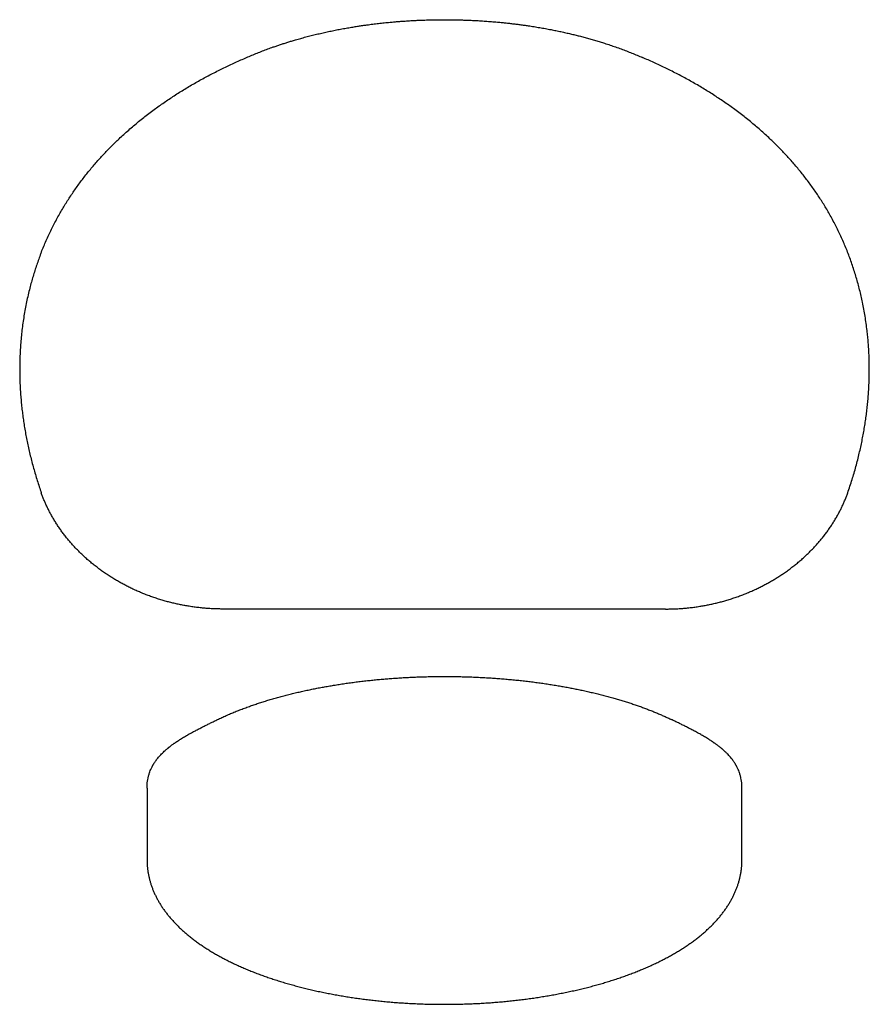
# Model space of a CAD drawing. Header units: millimetres. Extents: x 8 to 724, y 12 to 519.
# Tile 18 of 19: x 343 to 411, y 441 to 519. Entities that reach past the tile are written whole.
import ezdxf

# ---------------------------------------------------------------- set-up
doc = ezdxf.new("R2010")
doc.units = ezdxf.units.MM

msp = doc.modelspace()

# ---------------------------------------------------------------- linework, layer by layer
at = {"color": 7, "linetype": 'Continuous', "lineweight": 30}
for p, q in [((394.5044738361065, 471.9900892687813), (359.4955864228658, 471.9900892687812)), ((353.4446349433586, 457.8079172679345), (353.4446349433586, 452.1394861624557)), ((400.5554266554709, 452.1394861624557), (400.5554266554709, 457.8076503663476))]:
    msp.add_line(p, q, dxfattribs=at)
for points, knots in [([(361.330764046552, 515.6617265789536), (361.4685996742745, 515.7215034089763), (361.7433258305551, 515.840647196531), (362.1627893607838, 516.0128477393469), (362.5858079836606, 516.1795614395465), (363.0130058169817, 516.3404535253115), (363.3949668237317, 516.4779840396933), (363.7298128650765, 516.5940526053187), (364.0160625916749, 516.6903092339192), (364.3040470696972, 516.784220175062), (364.5958458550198, 516.8764637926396), (364.8938054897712, 516.9677093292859), (365.2322274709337, 517.0679800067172), (365.6096927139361, 517.1754525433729), (366.0246115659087, 517.2881991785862), (366.4418293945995, 517.3962660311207), (366.8613456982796, 517.4997065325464), (367.2831604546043, 517.5985722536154), (367.7072739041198, 517.6929127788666), (368.1336846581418, 517.782775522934), (368.4905466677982, 517.8538885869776), (368.7761561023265, 517.9083954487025), (368.9894168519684, 517.9479175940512), (369.2029844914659, 517.9863259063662), (369.4168592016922, 518.0236255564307), (369.6310410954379, 518.0598214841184), (369.8862060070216, 518.1015743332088), (370.1827658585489, 518.1480726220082), (370.5212237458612, 518.1983361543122), (370.8986065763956, 518.2512863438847), (371.3154691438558, 518.3058242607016), (371.7723758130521, 518.3606994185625), (372.230644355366, 518.4108840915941), (372.6513736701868, 518.4525548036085), (373.0338349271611, 518.4869813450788), (373.37748626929, 518.5152801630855), (373.7213726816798, 518.5409750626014), (374.0654945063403, 518.5640749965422), (374.4098514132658, 518.5845878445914), (374.7544438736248, 518.6025206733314), (375.1422995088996, 518.6197961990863), (375.5736648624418, 518.6351828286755), (376.0486947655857, 518.6472645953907), (376.5241689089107, 518.6545080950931), (376.975966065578, 518.6567949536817), (377.4037800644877, 518.6549509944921), (377.8073902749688, 518.6497327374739), (378.2106529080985, 518.641034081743), (378.6135680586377, 518.6288511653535), (379.0161357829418, 518.6131781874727), (379.442359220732, 518.5928638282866), (379.8921432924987, 518.5671297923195), (380.3652939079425, 518.5351423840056), (380.8379593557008, 518.4982458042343), (381.2640805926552, 518.4604958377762), (381.643873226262, 518.4234140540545), (381.977569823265, 518.3883032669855), (382.3105357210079, 518.3507225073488), (382.6427714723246, 518.3106599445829), (382.9742767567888, 518.2681029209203), (383.3050519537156, 518.2230379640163), (383.6765852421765, 518.169469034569), (384.0883626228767, 518.1061673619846), (384.5396452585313, 518.0317416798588), (384.9895442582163, 517.9524341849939), (385.3533486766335, 517.8841078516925), (385.6324907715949, 517.8293424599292), (385.8278487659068, 517.79000423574), (386.0227261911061, 517.7497454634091), (386.2171233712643, 517.7085618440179), (386.4110401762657, 517.6664490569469), (386.6044767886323, 517.6234026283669), (386.8512632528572, 517.5671474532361), (387.1506664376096, 517.496572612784), (387.5015849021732, 517.4102757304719), (387.8592666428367, 517.3186032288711), (388.2235192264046, 517.2212588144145), (388.5941305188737, 517.1179383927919), (388.9616640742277, 517.0111516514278), (389.3216081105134, 516.9022725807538), (389.706009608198, 516.7814267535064), (390.1148756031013, 516.6473175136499), (390.5511584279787, 516.4973666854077), (390.9833587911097, 516.341816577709), (391.4115203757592, 516.1806169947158), (391.8354768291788, 516.0135742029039), (392.2558555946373, 515.841023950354), (392.5311679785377, 515.7216292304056), (392.669297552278, 515.661726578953)], [0, 0, 0, 0, 0.01609576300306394, 0.03208116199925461, 0.04796173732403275, 0.06374313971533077, 0.0794311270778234, 0.0896553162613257, 0.09984363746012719, 0.1099977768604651, 0.1201194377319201, 0.130428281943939, 0.1409450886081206, 0.1549498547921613, 0.1688673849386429, 0.1827027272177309, 0.1964610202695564, 0.2101474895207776, 0.2237674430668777, 0.2373262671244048, 0.2508294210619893, 0.2574922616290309, 0.2641354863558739, 0.2707597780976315, 0.277365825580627, 0.2839543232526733, 0.2905259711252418, 0.3008204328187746, 0.3110777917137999, 0.3213008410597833, 0.3349434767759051, 0.348536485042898, 0.362086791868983, 0.3756013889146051, 0.3856550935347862, 0.3956805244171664, 0.4056806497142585, 0.4156584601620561, 0.4256169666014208, 0.4355591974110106, 0.4454881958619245, 0.4591244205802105, 0.4727493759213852, 0.4863710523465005, 0.4999974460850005, 0.5115641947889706, 0.5231258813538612, 0.534687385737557, 0.5462535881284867, 0.5578293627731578, 0.5694195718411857, 0.5831044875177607, 0.5968240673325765, 0.6105861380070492, 0.624398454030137, 0.6342257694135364, 0.6440706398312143, 0.6539357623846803, 0.6638238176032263, 0.6737374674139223, 0.6836793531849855, 0.6936520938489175, 0.7074196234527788, 0.7212570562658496, 0.7351709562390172, 0.7491677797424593, 0.7553216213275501, 0.7614863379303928, 0.7676624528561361, 0.773850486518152, 0.7800509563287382, 0.7862643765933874, 0.7924912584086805, 0.8039437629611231, 0.815446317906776, 0.8270019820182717, 0.8394453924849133, 0.8519568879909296, 0.864540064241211, 0.8770732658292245, 0.8892133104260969, 0.9047657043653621, 0.9203996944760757, 0.9361212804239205, 0.9519363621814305, 0.9678507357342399, 0.9838700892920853, 1, 1, 1, 1]), ([(345.038021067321, 500.1412757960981), (345.0981841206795, 500.2941874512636), (345.218572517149, 500.600169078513), (345.4109266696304, 501.0533820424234), (345.611995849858, 501.5026499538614), (345.8226225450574, 501.9475523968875), (346.0425805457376, 502.3882127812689), (346.2719304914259, 502.8246087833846), (346.5040050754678, 503.2447178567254), (346.7379329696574, 503.6489811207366), (346.9728810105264, 504.0378336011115), (347.2157095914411, 504.4231386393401), (347.4658906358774, 504.8040980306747), (347.7225530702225, 505.179563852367), (347.9853326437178, 505.5492719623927), (348.254484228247, 505.9137270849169), (348.5305929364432, 506.2737848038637), (348.8136592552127, 506.6294744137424), (349.1036830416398, 506.9808255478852), (349.4006642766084, 507.3278679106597), (349.698807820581, 507.6640960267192), (349.9976604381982, 507.989822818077), (350.2967861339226, 508.305354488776), (350.6020967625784, 508.6171597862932), (350.9135920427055, 508.9252644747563), (351.2482040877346, 509.2459181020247), (351.606654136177, 509.57799231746), (351.9897569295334, 509.9203105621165), (352.3798421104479, 510.2565711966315), (352.7769091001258, 510.5868446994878), (353.1809580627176, 510.9112013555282), (353.5919888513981, 511.2297112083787), (353.9984087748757, 511.533771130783), (354.3995308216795, 511.8239731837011), (354.7947046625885, 512.1008853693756), (355.1957443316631, 512.3731090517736), (355.6035199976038, 512.6412664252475), (356.0188020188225, 512.9058507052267), (356.4413412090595, 513.1665717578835), (356.8699160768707, 513.4226402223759), (357.3033723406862, 513.6734157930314), (357.7417099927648, 513.918969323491), (358.1859820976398, 514.1599418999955), (358.6378409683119, 514.3972085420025), (359.08841056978, 514.6261639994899), (359.5361159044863, 514.8464428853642), (359.9786996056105, 515.0575074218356), (360.4252039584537, 515.2637107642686), (360.875153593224, 515.4654872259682), (361.1790517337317, 515.5963814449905), (361.3307640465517, 515.6617265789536)], [0, 0, 0, 0, 0.02221996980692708, 0.04446294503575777, 0.06673287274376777, 0.08903368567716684, 0.1113693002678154, 0.133743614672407, 0.1561605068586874, 0.1767500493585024, 0.1973815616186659, 0.2180579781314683, 0.2387822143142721, 0.2594259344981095, 0.279927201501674, 0.3004264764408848, 0.3209265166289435, 0.3414300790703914, 0.3619399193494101, 0.3824587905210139, 0.4029894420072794, 0.4223601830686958, 0.441746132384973, 0.4611495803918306, 0.4805728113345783, 0.5000181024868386, 0.5225968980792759, 0.545129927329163, 0.5676207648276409, 0.5900730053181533, 0.6124902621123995, 0.634876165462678, 0.6572343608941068, 0.6777081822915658, 0.6981646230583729, 0.7186065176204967, 0.7390367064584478, 0.7595886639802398, 0.7802438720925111, 0.8008366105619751, 0.8213699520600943, 0.8418469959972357, 0.8622708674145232, 0.8827902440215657, 0.9034815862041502, 0.9229167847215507, 0.9422832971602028, 0.9615840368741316, 0.9808219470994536, 1, 1, 1, 1]), ([(408.9620377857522, 500.1412829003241), (408.9018760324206, 500.2941910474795), (408.7814899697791, 500.600166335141), (408.5891389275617, 501.053370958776), (408.3880720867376, 501.5026326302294), (408.1774469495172, 501.9475309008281), (407.9574897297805, 502.3881891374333), (407.7281397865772, 502.82458497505), (407.496064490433, 503.2446956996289), (407.262135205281, 503.6489622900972), (407.0271851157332, 504.0378196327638), (406.7843538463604, 504.4231310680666), (406.5341721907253, 504.8040940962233), (406.277514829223, 505.1795564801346), (406.0147441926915, 505.5492543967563), (405.7456026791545, 505.9136974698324), (405.4695015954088, 506.2737461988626), (405.1864404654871, 506.6294298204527), (404.8964194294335, 506.980777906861), (404.5994385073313, 507.3278201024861), (404.3012929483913, 507.664050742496), (404.002436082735, 507.9897825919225), (403.7033039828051, 508.3053216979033), (403.3979848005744, 508.6171367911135), (403.0864787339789, 508.9252535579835), (402.7518652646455, 509.2459109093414), (402.3934224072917, 509.5779808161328), (402.0103346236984, 509.9202870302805), (401.6202608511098, 510.2565387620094), (401.2232015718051, 510.5868063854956), (400.8191566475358, 510.9111601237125), (400.4081262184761, 511.2296699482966), (400.0017032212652, 511.5337324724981), (399.600574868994, 511.8239395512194), (399.205391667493, 512.1008589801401), (398.8043395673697, 512.3730921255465), (398.3965573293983, 512.6412551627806), (397.9812836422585, 512.9058365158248), (397.5587621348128, 513.166547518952), (397.1302026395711, 513.4226071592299), (396.6967475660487, 513.6733821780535), (396.2583969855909, 513.9189432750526), (395.8141060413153, 514.1599267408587), (395.3622393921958, 514.397199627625), (394.9116730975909, 514.626154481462), (394.4639770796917, 514.8464292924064), (394.0213953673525, 515.0574930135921), (393.574886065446, 515.2636985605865), (393.1249245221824, 515.4654801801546), (392.8210161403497, 515.5963787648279), (392.6692975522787, 515.661726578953)], [0, 0, 0, 0, 0.02221947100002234, 0.04446204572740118, 0.06673167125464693, 0.08903228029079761, 0.1113677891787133, 0.1337420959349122, 0.1561590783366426, 0.1767487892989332, 0.1973805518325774, 0.2180573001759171, 0.2387819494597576, 0.259425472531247, 0.2799258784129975, 0.3004244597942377, 0.3209239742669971, 0.3414271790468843, 0.3619368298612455, 0.3824556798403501, 0.4029864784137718, 0.4223575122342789, 0.4417439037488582, 0.4611479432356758, 0.4805719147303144, 0.5000180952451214, 0.5225958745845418, 0.545128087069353, 0.5676183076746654, 0.5900701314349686, 0.6124871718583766, 0.6348730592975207, 0.6572314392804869, 0.6777056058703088, 0.6981625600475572, 0.7186051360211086, 0.7390361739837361, 0.7595877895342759, 0.7802416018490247, 0.800833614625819, 0.8213669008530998, 0.8418445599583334, 0.8622697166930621, 0.8827898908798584, 0.9034805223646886, 0.9229153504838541, 0.9422817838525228, 0.9615827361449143, 0.9808211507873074, 1, 1, 1, 1]), ([(345.0380202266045, 500.1412785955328), (344.9814410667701, 499.9918202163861), (344.868498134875, 499.6934724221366), (344.7098120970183, 499.2413554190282), (344.5594187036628, 498.787011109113), (344.4180553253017, 498.3300709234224), (344.2855254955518, 497.8706618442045), (344.1545581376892, 497.3814219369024), (344.0270350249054, 496.861703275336), (343.9050214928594, 496.3108308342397), (343.7953361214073, 495.7566369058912), (343.6979794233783, 495.1991591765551), (343.6129513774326, 494.6384353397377), (343.5402520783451, 494.074502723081), (343.4798816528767, 493.5074002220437), (343.4406436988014, 493.0416585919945), (343.4158964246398, 492.6793277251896), (343.4008275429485, 492.4216996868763), (343.3882435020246, 492.1634549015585), (343.3781443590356, 491.9045965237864), (343.3705298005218, 491.6451280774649), (343.3654010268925, 491.3850527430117), (343.3619220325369, 491.0425001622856), (343.3635929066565, 490.6169112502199), (343.3750799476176, 490.1075016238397), (343.3960498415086, 489.5970021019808), (343.4265049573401, 489.0854552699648), (343.4664447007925, 488.5729026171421), (343.5149305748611, 488.0691385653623), (343.5713385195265, 487.5742994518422), (343.6350580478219, 487.0884984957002), (343.7072952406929, 486.6013662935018), (343.7884108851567, 486.1109570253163), (343.8785337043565, 485.6174662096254), (343.9776735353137, 485.1216830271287), (344.0854343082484, 484.6258124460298), (344.2018173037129, 484.1298954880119), (344.3268184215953, 483.6339726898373), (344.4596585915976, 483.1410315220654), (344.6001021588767, 482.6511160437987), (344.7481754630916, 482.1642670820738), (344.9039646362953, 481.6775557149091), (345.0148763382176, 481.3531772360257), (345.0703207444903, 481.1910214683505)], [0, 0, 0, 0, 0.02686998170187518, 0.05363767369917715, 0.08030714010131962, 0.1068824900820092, 0.1333678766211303, 0.1597674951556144, 0.1907768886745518, 0.2216800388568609, 0.2524840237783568, 0.2831959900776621, 0.3138231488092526, 0.3443727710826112, 0.3748521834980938, 0.4052687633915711, 0.4189068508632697, 0.4325344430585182, 0.4461522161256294, 0.4597608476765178, 0.47336101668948, 0.4869534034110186, 0.5005386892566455, 0.5269184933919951, 0.553222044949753, 0.5794545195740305, 0.6056211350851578, 0.631727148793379, 0.6577778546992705, 0.6822941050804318, 0.7067704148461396, 0.7312112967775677, 0.7557084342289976, 0.7804758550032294, 0.8051939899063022, 0.8298676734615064, 0.8545017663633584, 0.879101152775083, 0.9036707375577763, 0.9277773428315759, 0.9518646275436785, 0.9759372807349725, 1, 1, 1, 1]), ([(408.9297408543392, 481.1910214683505), (408.9892166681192, 481.365130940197), (409.1081618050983, 481.7133308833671), (409.2744252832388, 482.2356260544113), (409.4317573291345, 482.757769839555), (409.5792882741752, 483.2797306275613), (409.7172511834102, 483.8014633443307), (409.8431356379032, 484.3129794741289), (409.95759175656, 484.8142637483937), (410.0612344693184, 485.3053212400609), (410.1563280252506, 485.7960271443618), (410.2428721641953, 486.2863444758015), (410.3208669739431, 486.77623580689), (410.3903124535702, 487.2656634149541), (410.4512086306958, 487.7545892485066), (410.5035555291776, 488.2429749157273), (410.547353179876, 488.7307817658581), (410.5837816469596, 489.2342805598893), (410.6118065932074, 489.7532943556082), (410.6257763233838, 490.1556376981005), (410.6318843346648, 490.4263736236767), (410.6343283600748, 490.5660875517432), (410.6360629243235, 490.7057377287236), (410.6370880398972, 490.8453232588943), (410.6374036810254, 490.9848432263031), (410.6366765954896, 491.2423579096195), (410.6312814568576, 491.6169462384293), (410.6153171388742, 492.1069327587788), (410.5904772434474, 492.5947318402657), (410.5567617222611, 493.0803194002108), (410.5141705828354, 493.563672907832), (410.4596310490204, 494.0734934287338), (410.3912002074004, 494.6091943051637), (410.3068130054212, 495.1700845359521), (410.2100968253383, 495.727731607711), (410.1049639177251, 496.262208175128), (409.9928986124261, 496.7739618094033), (409.8752960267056, 497.2634452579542), (409.7478687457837, 497.750231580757), (409.610601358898, 498.2342860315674), (409.4635518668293, 498.7156126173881), (409.3065029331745, 499.1940692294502), (409.1402705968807, 499.6700624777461), (409.0215290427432, 499.9840004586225), (408.96203930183, 500.1412839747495)], [0, 0, 0, 0, 0.02583647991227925, 0.05167014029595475, 0.07750672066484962, 0.1033519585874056, 0.129211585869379, 0.1550913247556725, 0.1795157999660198, 0.2039680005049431, 0.2284526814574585, 0.2529745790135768, 0.277538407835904, 0.3021488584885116, 0.3268105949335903, 0.3515282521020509, 0.3763064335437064, 0.4011497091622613, 0.4285578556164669, 0.4560562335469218, 0.4632739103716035, 0.4704982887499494, 0.4777294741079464, 0.4849675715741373, 0.4922126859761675, 0.4994649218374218, 0.525143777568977, 0.5508501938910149, 0.5765887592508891, 0.6023640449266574, 0.628180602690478, 0.6540429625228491, 0.6845884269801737, 0.7152110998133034, 0.7459182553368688, 0.7767171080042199, 0.80429946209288, 0.831965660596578, 0.8597207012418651, 0.8875695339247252, 0.9155170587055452, 0.9435681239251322, 0.9717275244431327, 0.9999999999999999, 0.9999999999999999, 0.9999999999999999, 0.9999999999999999]), ([(359.4955864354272, 471.9900786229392), (359.3659427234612, 471.9909201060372), (359.1068177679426, 471.9926020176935), (358.7185490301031, 472.0062343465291), (358.3310311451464, 472.0280019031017), (357.9442646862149, 472.0586961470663), (357.5582499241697, 472.0980985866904), (357.1732060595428, 472.146236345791), (356.8003501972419, 472.2013961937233), (356.4400864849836, 472.2626836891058), (356.0925633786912, 472.3292667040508), (355.7471611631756, 472.4029416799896), (355.4038801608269, 472.4836998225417), (355.0627203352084, 472.5715303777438), (354.7136623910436, 472.6692280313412), (354.3574017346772, 472.7773795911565), (353.9947054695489, 472.8966243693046), (353.6359439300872, 473.0237985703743), (353.2811178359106, 473.1588832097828), (352.9302270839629, 473.3018577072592), (352.5834336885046, 473.4526341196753), (352.2507122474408, 473.6065466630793), (351.9321043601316, 473.7626548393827), (351.6274665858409, 473.9201323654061), (351.3274174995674, 474.0835557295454), (351.0319575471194, 474.2529063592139), (350.7410866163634, 474.4281641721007), (350.4463895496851, 474.6146343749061), (350.1487377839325, 474.8126527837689), (349.8490904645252, 475.0225817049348), (349.556061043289, 475.2386652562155), (349.2696501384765, 475.4608752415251), (348.9898573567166, 475.689182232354), (348.7168934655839, 475.9233798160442), (348.4585019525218, 476.1564056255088), (348.2143632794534, 476.3873901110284), (347.9839501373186, 476.6156986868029), (347.7600492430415, 476.8481319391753), (347.5426612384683, 477.0846678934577), (347.3317853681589, 477.3252831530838), (347.1215041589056, 477.5770439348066), (346.9127600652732, 477.8399908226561), (346.7065874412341, 478.114166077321), (346.5089482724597, 478.392038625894), (346.3198423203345, 478.6735805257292), (346.1392692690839, 478.9587637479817), (345.9674027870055, 479.247273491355), (345.8089587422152, 479.5305631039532), (345.6632794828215, 479.8079756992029), (345.529586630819, 480.0791994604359), (345.4035126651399, 480.3524249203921), (345.2852491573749, 480.6276647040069), (345.174081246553, 480.9047866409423), (345.1065588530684, 481.0908512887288), (345.0727656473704, 481.1839718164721)], [0, 0, 0, 0, 0.02002600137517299, 0.0400269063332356, 0.06001632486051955, 0.08000789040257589, 0.1000152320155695, 0.1200519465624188, 0.1400976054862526, 0.158440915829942, 0.1767641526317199, 0.1950777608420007, 0.2133922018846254, 0.2317179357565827, 0.2500654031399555, 0.2700722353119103, 0.2900538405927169, 0.310023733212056, 0.3299954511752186, 0.3499825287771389, 0.3699984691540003, 0.3900291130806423, 0.4083626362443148, 0.4266783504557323, 0.4449866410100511, 0.4632979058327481, 0.4816225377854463, 0.4999709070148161, 0.5199720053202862, 0.539951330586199, 0.559922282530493, 0.5798982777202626, 0.5998927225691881, 0.6199189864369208, 0.6399446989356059, 0.6582725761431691, 0.6765869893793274, 0.6948981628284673, 0.7132163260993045, 0.7315516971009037, 0.7499144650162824, 0.7699111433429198, 0.7898893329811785, 0.8098620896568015, 0.829842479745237, 0.8498435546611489, 0.8698783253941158, 0.8899000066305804, 0.9082284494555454, 0.9265523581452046, 0.9448816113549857, 0.9632260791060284, 0.9815956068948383, 1, 1, 1, 1]), ([(394.5044751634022, 471.9900786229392), (394.6340899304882, 471.9909201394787), (394.8931670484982, 471.9926021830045), (395.2813790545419, 472.0062343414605), (395.6688703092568, 472.0280012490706), (396.0556402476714, 472.0586944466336), (396.4416885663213, 472.0980956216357), (396.826736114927, 472.1462234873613), (397.1995546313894, 472.2013623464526), (397.5597416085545, 472.2626314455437), (397.9072139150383, 472.3292020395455), (398.2526070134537, 472.4028742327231), (398.5959207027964, 472.4836387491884), (398.9371547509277, 472.5714855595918), (399.2862481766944, 472.6691838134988), (399.6425017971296, 472.7773230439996), (400.0051440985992, 472.896545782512), (400.3638837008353, 473.0237094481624), (400.718719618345, 473.1587957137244), (401.0696519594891, 473.3017839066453), (401.4164760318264, 473.4525669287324), (401.7492028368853, 473.6064708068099), (402.067782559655, 473.762560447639), (402.3723994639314, 473.9200238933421), (402.672446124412, 474.0834437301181), (402.9679222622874, 474.2528011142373), (403.2588277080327, 474.4280762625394), (403.5535437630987, 474.6145509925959), (403.8511970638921, 474.8125624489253), (404.1508261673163, 475.0224743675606), (404.4438522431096, 475.2385522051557), (404.7302744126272, 475.460768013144), (405.0100930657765, 475.6890922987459), (405.2830752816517, 475.9232990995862), (405.5414716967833, 476.1563195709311), (405.7855968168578, 476.3872871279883), (406.016001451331, 476.6155844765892), (406.2399044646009, 476.8480180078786), (406.4573054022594, 477.0845655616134), (406.6682046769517, 477.3252038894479), (406.878498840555, 477.5769717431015), (407.0872441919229, 477.8399115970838), (407.2934049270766, 478.1140675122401), (407.4910422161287, 478.3919353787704), (407.6801559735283, 478.6734873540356), (407.8607465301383, 478.9586953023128), (408.0326294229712, 479.24722562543), (408.1910848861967, 479.5305232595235), (408.336764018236, 479.8079303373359), (408.4704563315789, 480.0791499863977), (408.5965318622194, 480.3523782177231), (408.7147991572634, 480.627627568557), (408.8259730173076, 480.9047658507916), (408.8935000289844, 481.0908436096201), (408.9272959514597, 481.1839718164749)], [0, 0, 0, 0, 0.02002152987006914, 0.04001951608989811, 0.0600075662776, 0.07999930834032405, 0.1000083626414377, 0.1200483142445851, 0.1400893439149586, 0.1584277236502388, 0.1767482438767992, 0.1950613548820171, 0.2133775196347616, 0.2317071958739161, 0.250060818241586, 0.2700628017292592, 0.2900413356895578, 0.3100099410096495, 0.3299821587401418, 0.3499715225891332, 0.3699915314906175, 0.3900205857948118, 0.4083516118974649, 0.4266659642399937, 0.4449740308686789, 0.4632862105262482, 0.4816128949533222, 0.4999644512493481, 0.519963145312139, 0.5399410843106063, 0.5599116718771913, 0.579888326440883, 0.5998844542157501, 0.6199134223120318, 0.6399379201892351, 0.6582640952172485, 0.6765776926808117, 0.6948889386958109, 0.7132080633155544, 0.7315452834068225, 0.7499107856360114, 0.7699050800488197, 0.7898819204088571, 0.8098543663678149, 0.8298354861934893, 0.8498383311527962, 0.8698759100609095, 0.8898975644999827, 0.9082253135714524, 0.9265489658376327, 0.9448784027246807, 0.963223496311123, 0.9815940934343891, 1, 1, 1, 1]), ([(359.0289806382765, 463.2364742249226), (359.1403755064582, 463.2897367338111), (359.3631069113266, 463.3962338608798), (359.7077803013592, 463.5520885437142), (360.0598981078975, 463.704967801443), (360.420102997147, 463.8545504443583), (360.7880540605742, 464.0008593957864), (361.1636735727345, 464.1438253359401), (361.5361689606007, 464.279525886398), (361.9047062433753, 464.408235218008), (362.2685149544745, 464.5302327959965), (362.6383283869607, 464.6492644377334), (363.0140009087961, 464.7652785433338), (363.3952921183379, 464.8781978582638), (363.7819497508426, 464.9879489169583), (364.1737585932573, 465.0944750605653), (364.5705947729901, 465.1977468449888), (364.9723373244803, 465.297735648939), (365.378865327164, 465.3944128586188), (365.7900577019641, 465.4877498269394), (366.1978721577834, 465.5760036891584), (366.6018970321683, 465.6593686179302), (367.0017177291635, 465.7380318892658), (367.4050986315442, 465.8135962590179), (367.8117985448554, 465.8860180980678), (368.2298848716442, 465.9566625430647), (368.6594647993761, 466.0252856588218), (369.1006258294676, 466.0916339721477), (369.544890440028, 466.1543566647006), (369.9921253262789, 466.2134358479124), (370.4421971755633, 466.2688536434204), (370.8863454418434, 466.319606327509), (371.3242678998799, 466.3659185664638), (371.755689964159, 466.4080119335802), (372.1890554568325, 466.4467782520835), (372.6241018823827, 466.4821934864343), (373.0605706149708, 466.5142389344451), (373.4983076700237, 466.5429065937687), (373.9371958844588, 466.5681915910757), (374.3771181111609, 466.5900885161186), (374.8179571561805, 466.6085939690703), (375.2569666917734, 466.6236071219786), (375.6940148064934, 466.6352152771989), (376.1289782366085, 466.6434031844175), (376.5643780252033, 466.648536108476), (376.8547943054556, 466.6491709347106), (377.0000317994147, 466.649488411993)], [0, 0, 0, 0, 0.02510533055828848, 0.05019751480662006, 0.07527955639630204, 0.1003544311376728, 0.1254250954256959, 0.1504944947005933, 0.175565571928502, 0.198551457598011, 0.2215435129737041, 0.244544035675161, 0.267555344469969, 0.2905718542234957, 0.3135793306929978, 0.3365795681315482, 0.3595748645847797, 0.3825675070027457, 0.4055597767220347, 0.4285539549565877, 0.4515523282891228, 0.473242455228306, 0.4949402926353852, 0.5166416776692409, 0.5383337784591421, 0.5600178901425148, 0.5830095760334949, 0.605996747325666, 0.628981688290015, 0.6519666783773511, 0.6749539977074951, 0.6979459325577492, 0.7196303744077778, 0.7413229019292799, 0.7630244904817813, 0.7847213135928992, 0.8064098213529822, 0.8280919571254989, 0.8497696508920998, 0.8714448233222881, 0.8931193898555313, 0.914795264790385, 0.9360872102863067, 0.9573840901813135, 0.9786877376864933, 1, 1, 1, 1]), ([(377.0000297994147, 466.649488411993), (377.171121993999, 466.6490478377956), (377.5132280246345, 466.6481668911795), (378.0260462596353, 466.6410444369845), (378.5382039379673, 466.6296843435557), (379.0495195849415, 466.6136778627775), (379.5598118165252, 466.593144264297), (380.0688989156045, 466.5680614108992), (380.5624929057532, 466.5392679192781), (381.040558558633, 466.5071994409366), (381.5031120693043, 466.4722755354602), (381.9639759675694, 466.4335669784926), (382.42284520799, 466.3910978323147), (382.8794179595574, 466.3448978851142), (383.3334861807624, 466.2949919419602), (383.7849166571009, 466.2413978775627), (384.2335761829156, 466.1841335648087), (384.6793315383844, 466.1232168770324), (385.122049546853, 466.0586656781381), (385.5615968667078, 465.990497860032), (385.9895273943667, 465.9200988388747), (386.4059336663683, 465.8477214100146), (386.8108908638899, 465.7736155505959), (387.2123994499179, 465.6963899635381), (387.6102209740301, 465.6160905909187), (388.0121165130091, 465.5310763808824), (388.417701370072, 465.4411542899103), (388.8265593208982, 465.3461312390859), (389.2306919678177, 465.2477823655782), (389.6299782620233, 465.1461363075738), (390.0242971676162, 465.0412217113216), (390.4061104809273, 464.9351282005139), (390.7756149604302, 464.8281020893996), (391.1329370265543, 464.7204054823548), (391.4851744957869, 464.6099855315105), (391.8321430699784, 464.4969036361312), (392.1737484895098, 464.3811945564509), (392.509904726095, 464.2628904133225), (392.8405260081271, 464.1420234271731), (393.1655255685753, 464.018625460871), (393.4848203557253, 463.8927297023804), (393.7964468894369, 463.7651286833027), (394.1004813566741, 463.6359193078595), (394.3968145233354, 463.5051290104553), (394.6877548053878, 463.3722057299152), (394.8766244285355, 463.2817249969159), (394.9710809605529, 463.2364742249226)], [0, 0, 0, 0, 0.0251060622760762, 0.05020062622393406, 0.07528670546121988, 0.1003672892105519, 0.1254453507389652, 0.1505238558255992, 0.1756057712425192, 0.1986031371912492, 0.221608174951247, 0.2446231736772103, 0.2676366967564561, 0.2906398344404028, 0.3136349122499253, 0.3366242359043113, 0.3596100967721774, 0.3825947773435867, 0.4055805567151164, 0.4285697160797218, 0.4515645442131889, 0.4732526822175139, 0.4949498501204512, 0.5166514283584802, 0.5383449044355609, 0.5600317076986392, 0.583027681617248, 0.6060206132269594, 0.6290127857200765, 0.6520064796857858, 0.6750039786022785, 0.6980075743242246, 0.719704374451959, 0.7414061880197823, 0.7630986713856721, 0.784782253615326, 0.8064588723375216, 0.8281304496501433, 0.849798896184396, 0.8714661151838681, 0.893134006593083, 0.9148044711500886, 0.9360923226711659, 0.9573863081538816, 0.9786882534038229, 1, 1, 1, 1]), ([(353.4452937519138, 457.8079209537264), (353.4450765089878, 457.8147217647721), (353.4417348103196, 457.9193339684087), (353.4535415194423, 458.1041218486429), (353.4800662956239, 458.3631798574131), (353.52352654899, 458.6072189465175), (353.5834930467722, 458.8491067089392), (353.6581168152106, 459.0786267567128), (353.7454393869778, 459.296198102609), (353.8179553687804, 459.4481571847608), (353.8695983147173, 459.5464134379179), (353.8944894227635, 459.5921821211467), (353.9181402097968, 459.6342428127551), (353.9401701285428, 459.6722967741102), (353.9605080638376, 459.7065630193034), (353.981313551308, 459.7407823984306), (354.0193675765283, 459.8018843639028), (354.077791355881, 459.8910677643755), (354.1611729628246, 460.0091468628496), (354.2543965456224, 460.1317383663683), (354.3582753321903, 460.258707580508), (354.4729219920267, 460.3890693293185), (354.598995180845, 460.5226258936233), (354.7371550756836, 460.6591625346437), (354.888994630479, 460.7992417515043), (355.0064298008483, 460.9004088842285), (355.0811080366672, 460.9623202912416), (355.1073602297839, 460.9838852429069), (355.1333151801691, 461.0050107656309), (355.1589616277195, 461.0256999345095), (355.1842884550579, 461.0459540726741), (355.2200927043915, 461.0743450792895), (355.2659364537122, 461.1102031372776), (355.3345670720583, 461.1629083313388), (355.4127674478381, 461.2215704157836), (355.4963576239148, 461.2825836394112), (355.56972954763, 461.3349243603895), (355.6329492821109, 461.3791761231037), (355.6889732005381, 461.4177500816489), (355.7389462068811, 461.4516783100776), (355.7819721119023, 461.4805368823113), (355.816344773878, 461.5033658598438), (355.8368078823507, 461.5168723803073), (355.846555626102, 461.5232968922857), (355.849731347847, 461.5253895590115), (355.8557353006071, 461.5293470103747), (355.8998975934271, 461.5584326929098), (355.9821417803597, 461.6118128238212), (356.1133358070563, 461.6949005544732), (356.2563332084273, 461.7830530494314), (356.4108185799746, 461.8756375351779), (356.5616912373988, 461.9638000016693), (356.7148481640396, 462.0513190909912), (356.8789818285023, 462.1432095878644), (357.087731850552, 462.2577398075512), (357.3376403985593, 462.3914646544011), (357.6224425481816, 462.539892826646), (357.9069979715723, 462.6849089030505), (358.1903225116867, 462.8266670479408), (358.4716938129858, 462.9654207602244), (358.7496733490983, 463.101101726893), (358.9370211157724, 463.1918961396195), (359.0289789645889, 463.2364617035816)], [0, 0, 0, 0, 0.002876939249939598, 0.04425397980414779, 0.08074297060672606, 0.117795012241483, 0.1554135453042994, 0.193601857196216, 0.2276816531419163, 0.2622071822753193, 0.2700194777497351, 0.2778543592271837, 0.2857118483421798, 0.2917433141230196, 0.2976129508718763, 0.3035928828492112, 0.3096831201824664, 0.3297949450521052, 0.3510238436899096, 0.3733700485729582, 0.3968337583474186, 0.4214151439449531, 0.4466456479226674, 0.4729545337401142, 0.5003419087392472, 0.5288078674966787, 0.5332139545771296, 0.5375388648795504, 0.5417825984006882, 0.5459451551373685, 0.5500265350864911, 0.5540267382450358, 0.563134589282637, 0.5717914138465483, 0.5861281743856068, 0.5990267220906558, 0.6093279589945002, 0.6184826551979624, 0.6264908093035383, 0.6333524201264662, 0.6396762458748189, 0.6445618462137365, 0.6476714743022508, 0.6481514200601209, 0.6485883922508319, 0.6489823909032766, 0.6506282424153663, 0.666779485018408, 0.6824323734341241, 0.7028147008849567, 0.7222851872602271, 0.7408439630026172, 0.7584911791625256, 0.7775481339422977, 0.79876720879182, 0.830435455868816, 0.861126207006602, 0.890841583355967, 0.9195839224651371, 0.9473558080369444, 0.9741601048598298, 1, 1, 1, 1]), ([(400.5539877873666, 457.8076537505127), (400.5544088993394, 457.8307337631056), (400.5563089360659, 457.9348696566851), (400.545339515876, 458.1198766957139), (400.5198802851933, 458.3631274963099), (400.4765723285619, 458.6072047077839), (400.4165680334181, 458.8490749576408), (400.3419567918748, 459.0785999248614), (400.2546307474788, 459.2961768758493), (400.1821130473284, 459.4481430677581), (400.1304675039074, 459.5464051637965), (400.1055748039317, 459.5921771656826), (400.0819232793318, 459.6342394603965), (400.059893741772, 459.6722930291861), (400.0395573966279, 459.7065568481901), (400.0187536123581, 459.7407737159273), (399.9807022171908, 459.8018720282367), (399.9222818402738, 459.8910511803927), (399.8389042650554, 460.0091260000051), (399.7456837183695, 460.1317150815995), (399.641806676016, 460.2586837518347), (399.5223100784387, 460.3945618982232), (399.3850403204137, 460.5393558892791), (399.2343106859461, 460.6864601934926), (399.1047396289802, 460.8041021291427), (399.0241008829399, 460.8738752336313), (398.9921556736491, 460.9010497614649), (398.9805468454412, 460.9108792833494), (398.968866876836, 460.9207232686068), (398.9571154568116, 460.9305819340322), (398.916460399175, 460.964528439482), (398.8482146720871, 461.0203867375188), (398.7528866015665, 461.095848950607), (398.6628010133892, 461.1650269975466), (398.578500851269, 461.2280124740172), (398.5008737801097, 461.2846031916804), (398.4302933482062, 461.3349520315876), (398.3670732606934, 461.3792035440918), (398.3110510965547, 461.4177758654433), (398.2610823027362, 461.4517008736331), (398.2180633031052, 461.4805545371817), (398.1836999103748, 461.5033771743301), (398.1632445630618, 461.5168784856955), (398.1535021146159, 461.5232994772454), (398.1503288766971, 461.5253904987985), (398.1443273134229, 461.5293463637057), (398.100171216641, 461.5584279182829), (398.0179359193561, 461.6118023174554), (397.886753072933, 461.6948833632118), (397.7437624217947, 461.7830323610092), (397.5892778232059, 461.8756171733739), (397.4383977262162, 461.9637845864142), (397.2852294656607, 462.0513103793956), (397.1210880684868, 462.1432047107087), (396.9123373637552, 462.257734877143), (396.6624329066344, 462.391457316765), (396.3776340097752, 462.5398838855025), (396.0930799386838, 462.6848995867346), (395.809754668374, 462.8266585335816), (395.5283803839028, 462.9654141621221), (395.2503954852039, 463.1010981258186), (395.06304314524, 463.191894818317), (394.9710826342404, 463.2364617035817)], [0, 0, 0, 0, 0.009808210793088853, 0.04425416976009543, 0.08074058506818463, 0.1177909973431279, 0.1554088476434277, 0.1935974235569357, 0.2276782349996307, 0.2622055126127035, 0.2700183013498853, 0.2778537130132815, 0.2857117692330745, 0.2917428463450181, 0.2976119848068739, 0.3035914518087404, 0.3096812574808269, 0.3297919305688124, 0.3510200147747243, 0.3733657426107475, 0.3968293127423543, 0.4214108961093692, 0.4497420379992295, 0.4794263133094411, 0.5066680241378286, 0.5189865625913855, 0.5209407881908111, 0.5229000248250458, 0.5248642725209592, 0.5268335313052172, 0.5288078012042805, 0.5452305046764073, 0.5604643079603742, 0.5745092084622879, 0.5873652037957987, 0.599032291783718, 0.609333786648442, 0.6184884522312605, 0.6264962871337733, 0.6333572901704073, 0.6396800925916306, 0.644564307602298, 0.6476724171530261, 0.6481520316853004, 0.648588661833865, 0.6489823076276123, 0.6506278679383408, 0.6667772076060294, 0.6824287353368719, 0.7028100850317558, 0.7222805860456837, 0.7408403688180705, 0.7584895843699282, 0.7775477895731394, 0.7987664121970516, 0.8304341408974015, 0.8611245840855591, 0.8908398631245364, 0.9195823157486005, 0.9473545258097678, 0.9741593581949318, 1, 1, 1, 1]), ([(353.4448643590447, 452.1395819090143), (353.4447944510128, 452.1297454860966), (353.4444284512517, 452.0782474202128), (353.4462820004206, 451.9850890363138), (353.4505292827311, 451.8601531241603), (353.4575263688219, 451.7352845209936), (353.4670064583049, 451.6104948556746), (353.4790402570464, 451.4857936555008), (353.4936088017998, 451.3611905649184), (353.5107179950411, 451.2366950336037), (353.5303678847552, 451.1123164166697), (353.5525609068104, 450.9880639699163), (353.5772996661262, 450.8639468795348), (353.6045875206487, 450.7399742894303), (353.6344284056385, 450.6161553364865), (353.6668268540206, 450.4924991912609), (353.7017879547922, 450.3690151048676), (353.7393173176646, 450.2457124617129), (353.7794210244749, 450.122600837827), (353.822105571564, 449.9996900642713), (353.8673778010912, 449.8769902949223), (353.9152448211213, 449.7545120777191), (353.965713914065, 449.6322664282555), (354.0187924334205, 449.5102649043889), (354.0744876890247, 449.3885196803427), (354.1328068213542, 449.2670436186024), (354.1937566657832, 449.1458503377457), (354.257343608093, 449.0249542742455), (354.323573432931, 448.9043707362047), (354.3924511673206, 448.7841159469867), (354.4639809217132, 448.6642070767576), (354.5381657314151, 448.5446622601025), (354.6150074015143, 448.4255005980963), (354.6945063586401, 448.3067421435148), (354.776661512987, 448.1884078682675), (354.8614701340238, 448.0705196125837), (354.9489277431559, 447.9531000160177), (355.0390280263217, 447.8361724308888), (355.1317627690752, 447.7197608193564), (355.2271218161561, 447.6038896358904), (355.3250930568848, 447.4885836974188), (355.4256624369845, 447.3738680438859), (355.5288139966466, 447.2597677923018), (355.6345299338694, 447.1463079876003), (355.7427906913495, 447.0335134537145), (355.8535750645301, 446.9214086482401), (355.9668603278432, 446.810017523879), (356.0826223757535, 446.6993633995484), (356.200835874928, 446.5894688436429), (356.321474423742, 446.4803555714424), (356.4445107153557, 446.372044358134), (356.5699167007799, 446.2645549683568), (356.6976637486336, 446.1579061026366), (356.8277227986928, 446.0521153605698), (356.960064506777, 445.9471992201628), (357.0946593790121, 445.8431730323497), (357.2314778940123, 445.740051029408), (357.3704906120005, 445.6378463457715), (357.5116682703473, 445.5365710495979), (357.6549818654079, 445.4362361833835), (357.8004027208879, 445.3368518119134), (357.9479025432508, 445.2384270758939), (358.0974528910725, 445.1409706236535), (358.2490249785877, 445.044490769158), (358.402590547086, 444.9489949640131), (358.5581224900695, 444.8544895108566), (358.7155950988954, 444.7609795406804), (358.8749831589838, 444.6684696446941), (359.0362619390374, 444.576963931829), (359.1994071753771, 444.4864660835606), (359.3643950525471, 444.3969794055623), (359.5312021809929, 444.3085068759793), (359.699805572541, 444.2210511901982), (359.8701826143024, 444.1346148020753), (360.0423110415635, 444.0491999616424), (360.2161689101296, 443.9648087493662), (360.3917345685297, 443.8814431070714), (360.5689866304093, 443.7991048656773), (360.7479039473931, 443.7177957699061), (360.9284655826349, 443.6375175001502), (361.1106507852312, 443.5582716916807), (361.2944389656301, 443.4800599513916), (361.4798096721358, 443.4028838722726), (361.6667425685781, 443.3267450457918), (361.8552174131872, 443.2516450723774), (362.0452140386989, 443.1775855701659), (362.2367123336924, 443.1045681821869), (362.4296922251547, 443.0325945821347), (362.6241336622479, 442.9616664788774), (362.8200166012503, 442.8917856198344), (363.0173209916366, 442.8229537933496), (363.2160267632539, 442.7551728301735), (363.416113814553, 442.6884446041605), (363.6175620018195, 442.6227710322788), (363.8203511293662, 442.558154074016), (364.0244609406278, 442.4945957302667), (364.2298711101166, 442.4320980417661), (364.436561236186, 442.3706630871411), (364.6445108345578, 442.3102929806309), (364.8536993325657, 442.2509898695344), (365.064106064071, 442.1927559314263), (365.2757102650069, 442.1355933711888), (365.4884910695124, 442.0795044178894), (365.7024275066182, 442.0244913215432), (365.9174984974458, 441.9705563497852), (366.1336828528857, 441.9177017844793), (366.3509592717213, 441.8659299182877), (366.5693063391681, 441.8152430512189), (366.7887025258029, 441.7656434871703), (367.0091261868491, 441.7171335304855), (367.2305555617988, 441.6697154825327), (367.4529687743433, 441.6233916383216), (367.6763438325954, 441.5781642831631), (367.9006586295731, 441.5340356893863), (368.1258909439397, 441.4910081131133), (368.3520184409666, 441.4490837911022), (368.5790186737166, 441.4082649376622), (368.8068690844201, 441.3685537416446), (369.0355470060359, 441.3299523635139), (369.2650296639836, 441.2924629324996), (369.4952941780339, 441.2560875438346), (369.7263175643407, 441.2208282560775), (369.9580767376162, 441.1866870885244), (370.19054851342, 441.1536660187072), (370.4237096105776, 441.1217669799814), (370.6575366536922, 441.0909918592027), (370.8920061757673, 441.0613424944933), (371.127094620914, 441.0328206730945), (371.3627783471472, 441.0054281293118), (371.599033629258, 440.9791665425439), (371.8358366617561, 440.9540375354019), (372.073163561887, 440.9300426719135), (372.3109903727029, 440.9071834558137), (372.5492930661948, 440.8854613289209), (372.7880475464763, 440.8648776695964), (373.0272296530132, 440.845433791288), (373.2668151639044, 440.8271309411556), (373.5067797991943, 440.8099702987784), (373.7470992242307, 440.7939529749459), (373.9877490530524, 440.779080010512), (374.2287048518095, 440.7653523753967), (374.4699421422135, 440.7527709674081), (374.7114364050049, 440.7413366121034), (374.9531630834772, 440.7310500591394), (375.19509758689, 440.7219119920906), (375.4372152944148, 440.7139229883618), (375.6794915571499, 440.7070836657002), (375.9219017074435, 440.701394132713), (376.1644210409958, 440.6968560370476), (376.4070249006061, 440.6934649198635), (376.6496883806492, 440.6912387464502), (376.8473679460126, 440.6903205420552), (376.9641502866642, 440.6902455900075), (377.0000307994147, 440.6902225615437)], [0, 0, 0, 0, 0.001399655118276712, 0.007327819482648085, 0.01325594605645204, 0.01918552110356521, 0.02511817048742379, 0.03105551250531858, 0.0369991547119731, 0.0429506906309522, 0.04891169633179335, 0.05488372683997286, 0.06086831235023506, 0.06686695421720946, 0.07288112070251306, 0.07891224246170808, 0.08496170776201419, 0.09103085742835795, 0.09712097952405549, 0.1032333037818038, 0.1093689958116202, 0.1155291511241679, 0.1217147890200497, 0.1279268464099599, 0.134166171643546, 0.1404335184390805, 0.1467295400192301, 0.1530547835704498, 0.1594096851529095, 0.1657945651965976, 0.1722096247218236, 0.1786549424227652, 0.1851304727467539, 0.1916360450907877, 0.1981713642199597, 0.2047360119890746, 0.2113294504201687, 0.2179510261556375, 0.2245999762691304, 0.2312754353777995, 0.2379764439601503, 0.2447019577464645, 0.2514508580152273, 0.2582219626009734, 0.2650140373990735, 0.2718258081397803, 0.278655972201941, 0.2855032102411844, 0.2923661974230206, 0.2992436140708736, 0.3061341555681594, 0.3130365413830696, 0.3199495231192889, 0.326871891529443, 0.3338024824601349, 0.3407401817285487, 0.3476839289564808, 0.3546327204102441, 0.3615856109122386, 0.3685417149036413, 0.3755002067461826, 0.3824603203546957, 0.3894213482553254, 0.3963825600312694, 0.4033432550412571, 0.4103029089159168, 0.4172610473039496, 0.4242172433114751, 0.4311711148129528, 0.4381223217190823, 0.4450705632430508, 0.4520155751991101, 0.458957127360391, 0.4658950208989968, 0.4728290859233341, 0.4797591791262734, 0.4866851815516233, 0.4936069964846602, 0.5005245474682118, 0.5074377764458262, 0.514346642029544, 0.521251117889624, 0.5281511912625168, 0.5350468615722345, 0.5419381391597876, 0.5488250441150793, 0.5557076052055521, 0.5625858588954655, 0.5694598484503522, 0.5763296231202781, 0.5831952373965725, 0.5900567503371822, 0.5969142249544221, 0.603767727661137, 0.6106173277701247, 0.6174630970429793, 0.6243051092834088, 0.6311434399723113, 0.6379781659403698, 0.6448093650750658, 0.6516371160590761, 0.6584614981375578, 0.6652825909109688, 0.6721004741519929, 0.6789152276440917, 0.6857269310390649, 0.6925356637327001, 0.6993415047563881, 0.70614453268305, 0.7129448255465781, 0.7197424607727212, 0.7265375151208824, 0.7333300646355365, 0.7401201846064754, 0.7469079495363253, 0.7536934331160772, 0.7604767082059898, 0.7672578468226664, 0.77403692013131, 0.780813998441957, 0.7875891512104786, 0.79436244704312, 0.8011339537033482, 0.8079037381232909, 0.8146718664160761, 0.8214384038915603, 0.828203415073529, 0.834966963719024, 0.8417291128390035, 0.8484899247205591, 0.855249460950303, 0.8620077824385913, 0.8687649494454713, 0.8755210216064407, 0.8822760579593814, 0.8890301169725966, 0.8957832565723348, 0.9025355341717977, 0.9092870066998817, 0.9160377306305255, 0.9227877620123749, 0.9295371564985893, 0.9362859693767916, 0.9430342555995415, 0.9497820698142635, 0.9565294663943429, 0.9632764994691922, 0.9700232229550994, 0.9767696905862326, 0.9835159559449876, 0.9902620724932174, 0.9970080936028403, 1, 1, 1, 1]), ([(377.0000307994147, 440.6902225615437), (377.0427784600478, 440.6902548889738), (377.1664273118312, 440.6903483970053), (377.3709702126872, 440.6913849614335), (377.6136259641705, 440.6937074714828), (377.8562182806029, 440.6971965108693), (378.0987220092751, 440.7018319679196), (378.3411124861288, 440.7076188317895), (378.58336501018, 440.7145552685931), (378.8254549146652, 440.7226411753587), (379.0673575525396, 440.7318758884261), (379.309048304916, 440.7422587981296), (379.5505025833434, 440.7537891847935), (379.7916958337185, 440.7664662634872), (380.0326035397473, 440.7802891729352), (380.273201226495, 440.7952569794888), (380.5134644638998, 440.8113686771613), (380.753368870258, 440.828623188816), (380.9928901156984, 440.8470193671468), (381.2320039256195, 440.8665559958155), (381.4706860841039, 440.8872317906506), (381.7089124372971, 440.9090454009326), (381.9466588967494, 440.9319954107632), (382.1839014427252, 440.956080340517), (382.4206161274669, 440.9812986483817), (382.6567790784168, 441.0076487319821), (382.8923665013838, 441.0351289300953), (383.1273546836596, 441.0637375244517), (383.3617199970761, 441.0934727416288), (383.5954389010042, 441.1243327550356), (383.8284879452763, 441.1563156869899), (384.0608437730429, 441.1894196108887), (384.2924831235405, 441.2236425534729), (384.5233828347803, 441.2589824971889), (384.7535198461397, 441.2954373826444), (384.9828712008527, 441.3330051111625), (385.2114140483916, 441.371683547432), (385.4391256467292, 441.4114705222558), (385.6659833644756, 441.4523638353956), (385.8919646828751, 441.4943612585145), (386.1170471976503, 441.537460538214), (386.3412086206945, 441.5816593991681), (386.564426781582, 441.6269555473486), (386.7866796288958, 441.6733466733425), (387.0079452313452, 441.7208304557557), (387.2282017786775, 441.7694045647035), (387.4474275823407, 441.819066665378), (387.6656010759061, 441.8698144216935), (387.8827008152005, 441.921645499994), (388.0987054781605, 441.9745575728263), (388.3135938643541, 442.0285483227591), (388.5273448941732, 442.0836154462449), (388.7399376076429, 442.1397566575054), (388.9513511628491, 442.1969696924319), (389.1615648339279, 442.255252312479), (389.3705580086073, 442.3146023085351), (389.5783101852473, 442.3750175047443), (389.7848009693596, 442.436495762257), (389.9900100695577, 442.4990349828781), (390.1939172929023, 442.5626331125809), (390.3965025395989, 442.6272881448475), (390.5977457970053, 442.6929981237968), (390.797627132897, 442.759761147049), (390.9961266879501, 442.8275753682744), (391.1932246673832, 442.8964389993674), (391.3889013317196, 442.9663503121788), (391.5831369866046, 443.0373076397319), (391.7759119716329, 443.1093093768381), (391.9672066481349, 443.1823539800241), (392.1570013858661, 443.2564399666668), (392.3452765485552, 443.3315659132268), (392.5320124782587, 443.4077304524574), (392.7171894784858, 443.484932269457), (392.9007877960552, 443.5631700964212), (393.0827876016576, 443.6424427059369), (393.2631689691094, 443.722748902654), (393.4419118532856, 443.8040875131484), (393.6189960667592, 443.8864573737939), (393.7944012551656, 443.9698573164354), (393.9681068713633, 444.0542861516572), (394.1400921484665, 444.1397426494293), (394.3103360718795, 444.226225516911), (394.4788173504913, 444.313733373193), (394.6455143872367, 444.4022647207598), (394.8104052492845, 444.4918179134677), (394.9734676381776, 444.58239112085), (395.1346788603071, 444.673982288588), (395.2940157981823, 444.7665890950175), (395.4514548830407, 444.8602089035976), (395.606972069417, 444.9548387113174), (395.7605428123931, 445.0504750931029), (395.9121420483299, 445.1471141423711), (396.0617441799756, 445.2447514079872), (396.2093220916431, 445.3433811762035), (396.3548475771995, 445.4429966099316), (396.498291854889, 445.5435899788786), (396.6396265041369, 445.6451532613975), (396.7788230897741, 445.7476778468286), (396.9158527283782, 445.8511541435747), (397.0506861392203, 445.9555715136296), (397.1832937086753, 446.060918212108), (397.3136455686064, 446.1671813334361), (397.4417116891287, 446.2743467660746), (397.5674619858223, 446.3823991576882), (397.6908664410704, 446.491321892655), (397.8118952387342, 446.6010970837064), (397.9305189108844, 446.7117055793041), (398.0467084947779, 446.8231269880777), (398.1604356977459, 446.9353397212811), (398.271673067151, 447.0483210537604), (398.3803941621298, 447.162047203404), (398.486573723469, 447.2764934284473), (398.5901878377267, 447.3916341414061), (398.6912140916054, 447.5074430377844), (398.789631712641, 447.6238932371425), (398.8854216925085, 447.7409574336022), (398.9785668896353, 447.8586080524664), (399.0690521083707, 447.9768174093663), (399.1568641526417, 448.0955578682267), (399.241991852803, 448.2148019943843), (399.3244260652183, 448.3345226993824), (399.4041596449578, 448.4546933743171), (399.4811873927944, 448.5752880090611), (399.5555059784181, 448.6962812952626), (399.6271138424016, 448.8176487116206), (399.6960110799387, 448.9393665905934), (399.7621993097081, 449.061412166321), (399.8256815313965, 449.1837636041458), (399.8864619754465, 449.3064000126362), (399.9445459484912, 449.4293014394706), (399.9999396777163, 449.5524488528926), (400.0526501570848, 449.6758241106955), (400.1026849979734, 449.7994099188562), (400.1500522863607, 449.9231897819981), (400.1947604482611, 450.0471479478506), (400.2368181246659, 450.1712693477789), (400.2762340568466, 450.2955395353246), (400.3130169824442, 450.4199446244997), (400.3471755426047, 450.5444712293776), (400.3787181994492, 450.669106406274), (400.4076531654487, 450.7938375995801), (400.4339883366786, 450.9186525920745), (400.4577312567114, 451.0435394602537), (400.4788890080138, 451.1684865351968), (400.4974684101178, 451.2934823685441), (400.5134751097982, 451.4185157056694), (400.5269168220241, 451.543575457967), (400.5377911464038, 451.6686507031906), (400.54613083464, 451.7937306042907), (400.5518350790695, 451.9188046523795), (400.5550258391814, 452.0340274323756), (400.5551454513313, 452.1075551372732), (400.5551972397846, 452.139390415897)], [0, 0, 0, 0, 0.003564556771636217, 0.01031058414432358, 0.01705667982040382, 0.02380287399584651, 0.03054922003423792, 0.03729577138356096, 0.04404258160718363, 0.05078970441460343, 0.05753719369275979, 0.06428510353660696, 0.07103348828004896, 0.07778240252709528, 0.08453190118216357, 0.09128203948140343, 0.09803287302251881, 0.1047844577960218, 0.1115368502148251, 0.1182901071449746, 0.1250442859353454, 0.1317994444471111, 0.1385556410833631, 0.1453129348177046, 0.1520713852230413, 0.1588310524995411, 0.165591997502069, 0.1723542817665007, 0.1791179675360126, 0.185883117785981, 0.1926497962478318, 0.1994180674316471, 0.2061879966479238, 0.2129596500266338, 0.2197330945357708, 0.2265083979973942, 0.2332856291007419, 0.2400648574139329, 0.2468461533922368, 0.2536295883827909, 0.2604152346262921, 0.2672031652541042, 0.2739934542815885, 0.2807861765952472, 0.287581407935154, 0.2943792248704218, 0.3011797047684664, 0.3079829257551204, 0.3147889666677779, 0.3215979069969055, 0.3284098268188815, 0.3352248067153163, 0.3420429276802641, 0.3488642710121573, 0.3556889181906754, 0.3625169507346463, 0.3693484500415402, 0.3761834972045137, 0.3830221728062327, 0.3898645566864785, 0.396710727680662, 0.4035607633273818, 0.4104147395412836, 0.4172727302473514, 0.4241348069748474, 0.4310010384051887, 0.4378714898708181, 0.4447462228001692, 0.4516252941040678, 0.4585087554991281, 0.4653966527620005, 0.4722890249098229, 0.4791859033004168, 0.4860873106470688, 0.4929932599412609, 0.4999037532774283, 0.5068187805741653, 0.5137383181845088, 0.5206623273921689, 0.5275907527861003, 0.534523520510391, 0.5414605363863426, 0.5484016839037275, 0.5553468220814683, 0.5622957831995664, 0.5692483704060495, 0.5762043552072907, 0.5831634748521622, 0.5901254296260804, 0.5970898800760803, 0.6040564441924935, 0.6110246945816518, 0.6179941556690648, 0.6249643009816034, 0.6319344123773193, 0.6389037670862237, 0.6458716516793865, 0.65283729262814, 0.6597998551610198, 0.6667584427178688, 0.6737120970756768, 0.6806597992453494, 0.6876004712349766, 0.6945329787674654, 0.7014561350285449, 0.7083687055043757, 0.7152694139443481, 0.7221569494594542, 0.7290299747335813, 0.735887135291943, 0.7427270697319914, 0.7495484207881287, 0.7563498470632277, 0.7631300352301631, 0.7698877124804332, 0.7766216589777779, 0.7833307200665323, 0.7900138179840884, 0.7966699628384, 0.803298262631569, 0.8098979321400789, 0.8164683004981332, 0.8230088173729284, 0.8295190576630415, 0.8359987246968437, 0.8424476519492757, 0.8488658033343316, 0.855253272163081, 0.8616102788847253, 0.8679371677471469, 0.8742344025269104, 0.8805025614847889, 0.8867423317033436, 0.8929545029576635, 0.8991399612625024, 0.9052996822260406, 0.9114347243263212, 0.9175462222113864, 0.9236353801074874, 0.9297034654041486, 0.9357518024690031, 0.9417817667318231, 0.9477947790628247, 0.9537923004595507, 0.9597758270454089, 0.9657468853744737, 0.9717070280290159, 0.9776578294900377, 0.9836008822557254, 0.9895377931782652, 0.9954701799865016, 1, 1, 1, 1])]:
    msp.add_open_spline(points, degree=3, knots=knots, dxfattribs=at)

doc.saveas('drawing.dxf')
